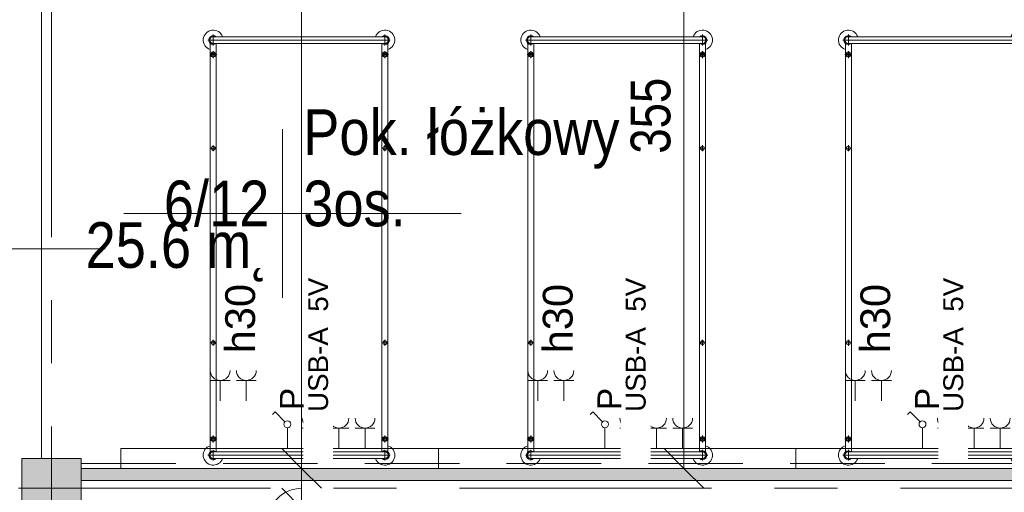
# Model space of a CAD drawing. Header units: centimetres. Extents: x -1631 to 21770, y -8842 to 3590.
# Tile 5 of 133: x -1229 to -733, y 406 to 644. Entities that reach past the tile are written whole.
import ezdxf

# ---------------------------------------------------------------- set-up
doc = ezdxf.new("R2010")
doc.units = ezdxf.units.CM
doc.linetypes.add('Oś', pattern=[222.25, 127, -31.75, 31.75, -31.75])
doc.linetypes.add('Ukryte', pattern=[71.438, 47.625, -23.813])
for name, color, linetype, lineweight in [('A-ANNO-DIMS', 211, 'Continuous', 13), ('A-ANNO-DIMS-100', 211, 'Continuous', 13), ('A-ANNO-NOTE', 131, 'Continuous', 9), ('A-AREA-IDEN', 2, 'Continuous', 13), ('A-DETL-HDLN', 90, 'Ukryte', 9), ('A-DETL-THIN', 151, 'Continuous', 9), ('A-GLAZ-IDEN', 152, 'Continuous', 13), ('A-WALL', 113, 'Continuous', 13), ('A-WALL-PATT', 111, 'Continuous', 13), ('I-FURN', 30, 'Continuous', 9), ('Q-SPCQ', 91, 'Continuous', 9), ('S-COLS', 52, 'Continuous', 13), ('S-GRID', 1, 'Continuous', 13)]:
    doc.layers.add(name, color=color, linetype=linetype, lineweight=lineweight)
doc.styles.add('Arial Narrow_5', font='ARIALN.TTF', dxfattribs={"height": 20})
doc.styles.add('Arial_11', font='arial.ttf', dxfattribs={"width": 0.85, "height": 23})
doc.styles.add('Arial_13', font='arial.ttf', dxfattribs={"height": 0.2})
doc.styles.add('Arial_4', font='arial.ttf', dxfattribs={"height": 10})
doc.styles.add('Arial_5', font='arial.ttf', dxfattribs={"height": 12})
doc.styles.add('Arial_6', font='arial.ttf', dxfattribs={"height": 15})
doc.dimstyles.new('Diagonal_1_100__0__wewnętrzne', dxfattribs={"dimscale": 30.48, "dimtxt": 20.468619, "dimasz": 0.656168, "dimexe": 0.164042, "dimexo": 0.0625, "dimgap": 0.032808, "dimtad": 1, "dimdec": 0, "dimdsep": 46, "dimtxsty": 'Arial Narrow_5', "dimblk1": 'OBLIQUE', "dimblk2": 'OBLIQUE', "dimsah": 1, "dimcen": 0.09, "dimazin": 0, "dimtfac": 1, "dimtdec": 4, "dimtix": 1, "dimtmove": 0, "dimatfit": 3, "dimfxl": 0, "dimtvp": 1, "dimtolj": 1, "dimtzin": 0, "dimarcsym": 0})
doc.dimstyles.new('Diagonal_1_100__0__wewnętrzne_1', dxfattribs={"dimscale": 30.48, "dimtxt": 20.468619, "dimasz": 0.656168, "dimexe": 0.164042, "dimexo": 0.0625, "dimgap": 0.032808, "dimtad": 1, "dimdec": 0, "dimdsep": 46, "dimtxsty": 'Arial Narrow_5', "dimblk1": 'OBLIQUE', "dimblk2": 'OBLIQUE', "dimsah": 1, "dimcen": 0.09, "dimazin": 0, "dimtfac": 1, "dimtdec": 4, "dimtix": 1, "dimtmove": 1, "dimatfit": 3, "dimfxl": 0, "dimtvp": 1, "dimtolj": 1, "dimtzin": 0, "dimarcsym": 0})
doc.dimstyles.new('Diagonal_1_100__0__wewnętrzne_2', dxfattribs={"dimscale": 30.48, "dimtxt": 20.468619, "dimasz": 0.656168, "dimexe": 0.164042, "dimexo": 0.0625, "dimgap": 0.032808, "dimtad": 1, "dimdec": 0, "dimdsep": 46, "dimtxsty": 'Arial Narrow_5', "dimblk1": 'OBLIQUE', "dimblk2": 'OBLIQUE', "dimsah": 1, "dimcen": 0.09, "dimazin": 0, "dimtfac": 1, "dimtdec": 4, "dimtix": 1, "dimtmove": 2, "dimatfit": 3, "dimfxl": 0, "dimtvp": 1, "dimtolj": 1, "dimtzin": 0, "dimarcsym": 0})

# ---------------------------------------------------------------- blocks, each defined once
blk = doc.blocks.new('M_Concrete-Square-Column - 300 x 300mm-1795931-6_piętro IV __13_80 m_ - stan projektowany')
at = {"layer": 'S-COLS', "lineweight": 9}
blk.add_hatch(color=254, dxfattribs=at).paths.add_polyline_path([(15, -15), (15, 15), (-15, 15), (-15, -15)], flags=0)
for p, q in [((15, 15), (-15, 15)), ((-15, 15), (-15, -15)), ((15, -15), (15, 15)), ((-15, -15), (15, -15))]:
    blk.add_line(p, q, dxfattribs=at)
blk = doc.blocks.new('łóżko 195x90 typ FAMED _102039_ - łóżko 195x90 typ FAMED _102039_-1233017-6_piętro IV __13_80 m_ - stan projektowany')
at = {"layer": 'I-FURN'}
for p, q in [((45.97, 104.25), (-45.98, 104.25)), ((-43.25, 101.53), (-43.25, 106.98)), ((-43.25, 105.95), (43.25, 105.95)), ((43.25, 101.53), (43.25, 106.98)), ((-44.75, -103.1), (-44.75, 102.61)), ((-43.25, 102.55), (43.25, 102.55)), ((-41.75, 102.55), (-41.75, -103.1)), ((41.75, 102.61), (41.75, -103.05)), ((44.75, -103.1), (44.75, 102.61)), ((-45, 96.93), (-41.5, 96.93)), ((-43.25, 95.18), (-43.25, 98.68)), ((45, 96.93), (41.5, 96.93)), ((43.25, 95.18), (43.25, 98.68)), ((-44.75, 49.81), (-41.75, 49.81)), ((-43.25, 48.31), (-43.25, 51.31)), ((44.75, 49.81), (41.75, 49.81)), ((43.25, 48.31), (43.25, 51.31)), ((-44.75, -48.19), (-41.75, -48.19)), ((-43.25, -49.69), (-43.25, -46.69)), ((44.75, -48.19), (41.75, -48.19)), ((43.25, -49.69), (43.25, -46.69)), ((-45, -96.6), (-41.5, -96.6)), ((-43.25, -94.85), (-43.25, -98.35)), ((45, -96.6), (41.5, -96.6)), ((43.25, -94.85), (43.25, -98.35)), ((-43.25, -102.02), (-43.25, -107.47)), ((-43.25, -103.05), (43.25, -103.05)), ((43.25, -102.02), (43.25, -107.47)), ((-45.98, -104.75), (45.97, -104.75)), ((-43.25, -106.45), (43.25, -106.45))]:
    blk.add_line(p, q, dxfattribs=at)
for centre, radius in [((-43.25, 96.93), 1.25), ((-43.25, 96.93), 0.8), ((43.25, 96.93), 1.25), ((43.25, 96.93), 0.8), ((-43.25, 49.81), 1), ((43.25, 49.81), 1), ((-43.25, -48.19), 1), ((43.25, -48.19), 1), ((-43.25, -96.6), 1.25), ((-43.25, -96.6), 0.8), ((43.25, -96.6), 1.25), ((43.25, -96.6), 0.8)]:
    blk.add_circle(centre, radius, dxfattribs=at)
for centre, radius, start, end in [((-43.25, 104.25), 5, 19.8769, 252.5424), ((43.25, 104.25), 5, 287.4576, 160.1231), ((-43.25, 104.25), 2.23, 49.8221, 310.1779), ((-43.25, 104.25), 1.93, 62.0207, 297.9793), ((-43.25, 104.25), 1.7, 90, 270), ((43.25, 104.25), 2.23, 229.8221, 130.1779), ((43.25, 104.25), 1.93, 242.0207, 117.9793), ((43.25, 104.25), 1.7, 270, 90), ((-43.25, -104.75), 5, 107.4576, 340.1231), ((-43.25, -104.75), 2.23, 47.6113, 310.1779), ((-43.25, -104.75), 1.93, 62.0207, 297.9793), ((-43.25, -104.75), 1.7, 90, 270), ((43.25, -104.75), 5, 199.8769, 72.5424), ((43.25, -104.75), 2.23, 229.8221, 130.1779), ((43.25, -104.75), 1.93, 242.0207, 117.9793), ((43.25, -104.75), 1.7, 270, 90)]:
    blk.add_arc(centre, radius, start, end, dxfattribs=at)
blk = doc.blocks.new('Panel Gazowo Oswietleniowy 2 - Type 1-2423792-6_piętro IV __13_80 m_ - stan projektowany')
at = {"layer": 'Q-SPCQ'}
for p, q in [((-112.5, 47.33), (-102.5, 47.33)), ((-107.5, 47.33), (-107.5, 37)), ((-99.33, 47.33), (-89.33, 47.33)), ((-94.33, 47.33), (-94.33, 37)), ((47.5, 47.33), (57.5, 47.33)), ((52.5, 47.33), (52.5, 37)), ((60.67, 47.33), (70.67, 47.33)), ((65.67, 47.33), (65.67, 37)), ((-79.82, 31.43), (-81.13, 30.12)), ((-74.88, 26.48), (-79.82, 31.43)), ((80.18, 31.43), (78.87, 30.12)), ((85.12, 26.48), (80.18, 31.43)), ((-73.64, 13), (-73.64, 23.5)), ((-66.13, 23.33), (-56.13, 23.33)), ((-61.13, 23.33), (-61.13, 13)), ((-52.67, 23.33), (-42.67, 23.33)), ((-47.67, 23.33), (-47.67, 13)), ((-39.5, 23.33), (-29.5, 23.33)), ((-34.5, 23.33), (-34.5, 13)), ((86.36, 13), (86.36, 23.5)), ((93.87, 23.33), (103.87, 23.33)), ((98.87, 23.33), (98.87, 13)), ((107.33, 23.33), (117.33, 23.33)), ((112.33, 23.33), (112.33, 13)), ((120.5, 23.33), (130.5, 23.33)), ((125.5, 23.33), (125.5, 13)), ((-157.5, 3), (-157.5, 13)), ((-157.5, 13), (182.5, 13)), ((182.5, 13), (182.5, 3))]:
    blk.add_line(p, q, dxfattribs=at)
for centre in [(-73.64, 25.25), (86.36, 25.25)]:
    blk.add_circle(centre, 1.75, dxfattribs=at)
for centre, end in [((-107.5, 52.33), 0), ((-94.33, 52.33), 0), ((52.5, 52.33), 0), ((65.67, 52.33), 0), ((-61.13, 28.33), 360), ((-47.67, 28.33), 360), ((-34.5, 28.33), 360), ((98.87, 28.33), 360), ((112.33, 28.33), 360), ((125.5, 28.33), 360)]:
    blk.add_arc(centre, 5, 180, end, dxfattribs=at)
blk = doc.blocks.new('DIMBLOCK32-6_piętro IV __13_80 m_ - stan projektowany')
at = {"layer": 'A-ANNO-DIMS-100', "transparency": 16777216}
for p, q in [((-893.96, 773.33), (-903.96, 783.33)), ((-898.96, 773.33), (-888.96, 773.33)), ((-893.96, 773.33), (-898.96, 773.33)), ((-893.96, 418.33), (-893.96, 773.33)), ((-893.96, 773.33), (-883.96, 763.33)), ((-893.96, 418.33), (-903.96, 428.33)), ((-898.96, 418.33), (-888.96, 418.33)), ((-893.96, 418.33), (-898.96, 418.33)), ((-893.96, 418.33), (-883.96, 408.33))]:
    blk.add_line(p, q, dxfattribs=at)
at = {"layer": 'A-ANNO-DIMS-100', "color": 0, "transparency": 16777216, "insert": (-920.81, 576.82), "char_height": 20, "width": 45.6158, "attachment_point": 1, "rotation": 90, "line_spacing_factor": 0.974696, "style": 'Arial Narrow_5'}
blk.add_mtext('355', dxfattribs=at)
blk = doc.blocks.new('_Oblique')
at = {"color": 0, "linetype": 'ByBlock', "lineweight": -2}
blk.add_line((-0.5, -0.5), (0.5, 0.5), dxfattribs=at)
blk = doc.blocks.new('DIMBLOCK77-6_piętro IV __13_80 m_ - stan projektowany')
at = {"layer": 'A-ANNO-DIMS-100', "transparency": 16777216}
for p, q in [((-1086.6, 398.33), (-1096.6, 408.33)), ((-1091.6, 398.33), (-1081.6, 398.33)), ((-1086.6, 398.33), (-1091.6, 398.33)), ((-1086.6, 132.33), (-1086.6, 398.33)), ((-1086.6, 398.33), (-1076.6, 388.33)), ((-1086.6, 132.33), (-1096.6, 142.33)), ((-1091.6, 132.33), (-1081.6, 132.33)), ((-1086.6, 132.33), (-1091.6, 132.33)), ((-1086.6, 132.33), (-1076.6, 122.33))]:
    blk.add_line(p, q, dxfattribs=at)
at = {"layer": 'A-ANNO-DIMS-100', "color": 0, "transparency": 16777216, "insert": (-1113.45, 246.32), "char_height": 20, "width": 45.6158, "attachment_point": 1, "rotation": 90, "line_spacing_factor": 0.974696, "style": 'Arial Narrow_5'}
blk.add_mtext('266', dxfattribs=at)
blk = doc.blocks.new('DIMBLOCK78-6_piętro IV __13_80 m_ - stan projektowany')
at = {"layer": 'A-ANNO-DIMS-100', "transparency": 16777216}
for p, q in [((-1086.6, 418.33), (-1096.6, 428.33)), ((-1091.6, 418.33), (-1081.6, 418.33)), ((-1086.6, 418.33), (-1091.6, 418.33)), ((-1086.6, 398.33), (-1086.6, 418.33)), ((-1086.6, 418.33), (-1076.6, 408.33)), ((-1086.6, 398.33), (-1096.6, 408.33)), ((-1091.6, 398.33), (-1081.6, 398.33)), ((-1086.6, 398.33), (-1091.6, 398.33)), ((-1086.6, 398.33), (-1076.6, 388.33))]:
    blk.add_line(p, q, dxfattribs=at)
blk.add_ellipse((-1086.6, 391.03), major_axis=(0, 17.3), ratio=0.996788, start_param=0, end_param=1.570796, dxfattribs=at)
at = {"layer": 'A-ANNO-DIMS-100', "color": 0, "transparency": 16777216, "insert": (-1113.45, 365.68), "char_height": 20, "width": 30.4105, "attachment_point": 1, "rotation": 90, "line_spacing_factor": 0.974696, "style": 'Arial Narrow_5'}
blk.add_mtext('20', dxfattribs=at)
blk = doc.blocks.new('DIMBLOCK79-6_piętro IV __13_80 m_ - stan projektowany')
at = {"layer": 'A-ANNO-DIMS-100', "transparency": 16777216}
for p, q in [((-1086.6, 873.33), (-1096.6, 883.33)), ((-1091.6, 873.33), (-1081.6, 873.33)), ((-1086.6, 873.33), (-1091.6, 873.33)), ((-1086.6, 418.33), (-1086.6, 873.33)), ((-1086.6, 873.33), (-1076.6, 863.33)), ((-1086.6, 418.33), (-1096.6, 428.33)), ((-1091.6, 418.33), (-1081.6, 418.33)), ((-1086.6, 418.33), (-1091.6, 418.33)), ((-1086.6, 418.33), (-1076.6, 408.33))]:
    blk.add_line(p, q, dxfattribs=at)
at = {"layer": 'A-ANNO-DIMS-100', "color": 0, "transparency": 16777216, "insert": (-1113.45, 647.61), "char_height": 20, "width": 45.6158, "attachment_point": 1, "rotation": 90, "line_spacing_factor": 0.974696, "style": 'Arial Narrow_5'}
blk.add_mtext('455', dxfattribs=at)
blk = doc.blocks.new('METKA_POMIESZCZENIA2 - Rozbudowana - bez ramki-2396678-6_piętro IV __13_80 m_ - stan projektowany')
at = {"layer": 'A-AREA-IDEN'}
for p, q in [((0, 0.425), (0, 0)), ((0.0976, 0), (-0.8, 0)), ((-0.8, 0), (0.9, 0)), ((0, 0), (0, -0.425))]:
    blk.add_line(p, q, dxfattribs=at)
blk = doc.blocks.new('Okno_LD_typ 100 - metka _ wys_parapetu-2491833-6_piętro IV __13_80 m_ - stan projektowany')
at = {"layer": 'A-GLAZ-IDEN'}
blk.add_line((0, 1.8925), (0, -0.3919), dxfattribs=at)
blk.add_circle((0, -0.0919), 0.3, dxfattribs=at)
at = {"layer": 'A-GLAZ-IDEN', "insert": (0.4711, 0.6634), "char_height": 0.2, "width": 0.48783, "attachment_point": 3, "rotation": 90, "line_spacing_factor": 0.936439, "style": 'Arial_13', "bg_fill": 3, "box_fill_scale": 1.25, "bg_fill_color": 256, "bg_fill_true_color": 13158600, "bg_fill_transparency": 0}
blk.add_mtext('\\pt1.27,2.54,3.81,5.08,6.35,7.62,8.89,10.16,11.43,12.7,13.97,15.24,16.51,17.78,19.05,20.32,21.59,22.86,24.13,25.4,26.67,27.94,29.21,30.48,31.75,33.02,34.29,35.56,36.83,38.1,39.37,40.64;hp= ', dxfattribs=at)

msp = doc.modelspace()

# ---------------------------------------------------------------- hatches: boundary and pattern name
at = {"layer": 'A-WALL-PATT'}
msp.add_hatch(color=9, dxfattribs=at).paths.add_polyline_path([(-720.62, 412.33), (-720.62, 418.33), (-1197.62, 418.33), (-1197.62, 412.33), (-1083.22, 412.33)], flags=0)

# ---------------------------------------------------------------- linework, layer by layer
at = {"layer": 'A-DETL-THIN'}
for p, q in [((-1212.62, 393.33), (-1212.62, 423.33)), ((-1197.62, 408.33), (-1227.62, 408.33))]:
    msp.add_line(p, q, dxfattribs=at)
at = {"layer": 'A-WALL', "lineweight": 9}
for p, q in [((-1217.62, 873.33), (-1217.62, 423.33)), ((-627.62, 418.33), (-1197.62, 418.33)), ((-1197.62, 412.33), (-720.62, 412.33))]:
    msp.add_line(p, q, dxfattribs=at)
at = {"layer": 'S-GRID', "linetype": 'Oś'}
for p, q in [((-1212.62, 2884.27), (-1212.62, 27.13)), ((1342.46, 408.33), (-1368.76, 408.33))]:
    msp.add_line(p, q, dxfattribs=at)

# ---------------------------------------------------------------- block references
at = {"layer": 'I-FURN'}
for p in [(-1087.87, 529.77), (-927.87, 529.77), (-767.87, 529.77)]:
    msp.add_blockref('łóżko 195x90 typ FAMED _102039_ - łóżko 195x90 typ FAMED _102039_-1233017-6_piętro IV __13_80 m_ - stan projektowany', p, dxfattribs=at)
at = {"layer": 'Q-SPCQ'}
for p in [(-1020.12, 415.33), (-860.12, 415.33)]:
    msp.add_blockref('Panel Gazowo Oswietleniowy 2 - Type 1-2423792-6_piętro IV __13_80 m_ - stan projektowany', p, dxfattribs=at)
at = {"layer": 'S-COLS', "lineweight": 9}
msp.add_blockref('M_Concrete-Square-Column - 300 x 300mm-1795931-6_piętro IV __13_80 m_ - stan projektowany', (-1212.62, 408.33), dxfattribs=at)

# ---------------------------------------------------------------- texts
at = {"layer": 'A-AREA-IDEN', "insert": (-1102.85, 539.92), "char_height": 23, "width": 52.87, "attachment_point": 9, "line_spacing_factor": 0.936439, "style": 'Arial_11'}
msp.add_mtext('\\pt84.99995,169.9999,255.00008,340.00003,424.99998,509.99993,595.00011,680.00006,765.00001,849.99996,934.99991,1020.00009,1105.00004,1189.99999,1274.99994,1359.99989,1445.00007,1530.00002,1614.99997,1699.99992,1785.0001,1870.00005,1955,2039.99995,2124.9999,2210.00008,2295.00003,2379.99998,2464.99993,2550.00011,2635.00006,2720.00001;6/12', dxfattribs=at)

# ---------------------------------------------------------------- dimensions: what is measured, and where the dimension line sits
at = {"layer": 'A-ANNO-DIMS'}
dim = msp.add_linear_dim(base=(-1086.6, 398.33), p1=(-1091.6, 132.33), p2=(-1091.6, 398.33), angle=90, dimstyle='Diagonal_1_100__0__wewnętrzne', override={"dimpost": '<>', "dimfxl": 266}, dxfattribs=at)
dim.commit()
dim.dimension.update_dxf_attribs({"geometry": 'DIMBLOCK77-6_piętro IV __13_80 m_ - stan projektowany', "text_midpoint": (-1097.81, 265.33)})

# ---------------------------------------------------------------- next in the draw order: block references
at = {"layer": 'A-GLAZ-IDEN', "xscale": 99.99999999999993, "yscale": 99.99999999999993, "zscale": 99.99999999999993, "rotation": 270.0000000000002}
msp.add_blockref('Okno_LD_typ 100 - metka _ wys_parapetu-2491833-6_piętro IV __13_80 m_ - stan projektowany', (-1374.73, 528.83), dxfattribs=at)

# ---------------------------------------------------------------- next in the draw order: texts
at = {"layer": 'A-ANNO-NOTE', "lineweight": 13, "rotation": 90, "line_spacing_factor": 0.936439, "bg_fill": 3, "box_fill_scale": 1.25, "bg_fill_color": 256, "bg_fill_true_color": 13158600, "bg_fill_transparency": 0}
for s, insert, char_height, width, attachment_point, style in [('\\pt127,254,381,508,635,762,889,1016,1143,1270,1397,1524,1651,1778,1905,2032,2159,2286,2413,2540,2667,2794,2921,3048,3175,3302,3429,3556,3683,3810,3937,4064;USB-A  5V', (-1078.2, 480.56), 10, 113.1, 5, 'Arial_4'), ('\\pt127,254,381,508,635,762,889,1016,1143,1270,1397,1524,1651,1778,1905,2032,2159,2286,2413,2540,2667,2794,2921,3048,3175,3302,3429,3556,3683,3810,3937,4064;USB-A  5V', (-918.2, 480.56), 10, 113.1, 5, 'Arial_4'), ('\\pt127,254,381,508,635,762,889,1016,1143,1270,1397,1524,1651,1778,1905,2032,2159,2286,2413,2540,2667,2794,2921,3048,3175,3302,3429,3556,3683,3810,3937,4064;USB-A  5V', (-758.2, 480.56), 10, 113.1, 5, 'Arial_4'), ('\\pt127.00005,253.99995,381,508.00005,634.99995,762,889.00005,1015.99995,1143,1270.00005,1396.99995,1524,1651.00005,1777.99995,1905,2032.00005,2158.99995,2286,2413.00005,2539.99995,2667,2794.00005,2920.99995,3048,3175.00005,3301.99995,3429,3556.00005,3682.99995,3810,3937.00005,4063.99995;h30', (-1125.06, 476.27), 15, 36.764, 1, 'Arial_6'), ('\\pt127.00005,253.99995,381,508.00005,634.99995,762,889.00005,1015.99995,1143,1270.00005,1396.99995,1524,1651.00005,1777.99995,1905,2032.00005,2158.99995,2286,2413.00005,2539.99995,2667,2794.00005,2920.99995,3048,3175.00005,3301.99995,3429,3556.00005,3682.99995,3810,3937.00005,4063.99995;h30', (-965.06, 476.27), 15, 36.764, 1, 'Arial_6'), ('\\pt127.00005,253.99995,381,508.00005,634.99995,762,889.00005,1015.99995,1143,1270.00005,1396.99995,1524,1651.00005,1777.99995,1905,2032.00005,2158.99995,2286,2413.00005,2539.99995,2667,2794.00005,2920.99995,3048,3175.00005,3301.99995,3429,3556.00005,3682.99995,3810,3937.00005,4063.99995;h30', (-805.06, 476.27), 15, 36.764, 1, 'Arial_6')]:
    msp.add_mtext(s, dxfattribs=dict(at, insert=insert, char_height=char_height, width=width, attachment_point=attachment_point, style=style))

# ---------------------------------------------------------------- next in the draw order: block references
at = {"layer": 'A-AREA-IDEN', "xscale": 99.99999999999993, "yscale": 99.99999999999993, "zscale": 99.99999999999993}
msp.add_blockref('METKA_POMIESZCZENIA2 - Rozbudowana - bez ramki-2396678-6_piętro IV __13_80 m_ - stan projektowany', (-1096.19, 546.7), dxfattribs=at)

# ---------------------------------------------------------------- next in the draw order: texts
at = {"layer": 'A-ANNO-NOTE', "lineweight": 13, "insert": (-965.06, 476.27), "char_height": 15, "width": 36.764, "attachment_point": 1, "rotation": 90, "line_spacing_factor": 0.936439, "style": 'Arial_6', "bg_fill": 3, "box_fill_scale": 1.25, "bg_fill_color": 256, "bg_fill_true_color": 13158600, "bg_fill_transparency": 0}
msp.add_mtext('\\pt127.00005,253.99995,381,508.00005,634.99995,762,889.00005,1015.99995,1143,1270.00005,1396.99995,1524,1651.00005,1777.99995,1905,2032.00005,2158.99995,2286,2413.00005,2539.99995,2667,2794.00005,2920.99995,3048,3175.00005,3301.99995,3429,3556.00005,3682.99995,3810,3937.00005,4063.99995;h30', dxfattribs=at)
at = {"layer": 'A-ANNO-NOTE', "lineweight": 13, "char_height": 12, "width": 12.019, "attachment_point": 5, "rotation": 90, "line_spacing_factor": 0.936439, "style": 'Arial_5'}
for insert in [(-1091.52, 453.32), (-931.52, 453.32), (-771.52, 453.32)]:
    msp.add_mtext('\\pt126.99996,254.00004,381,507.99996,635.00004,762,888.99996,1016.00004,1143,1269.99996,1397.00004,1524,1650.99996,1778.00004,1905,2031.99996,2159.00004,2286,2412.99996,2540.00004,2667,2793.99996,2921.00004,3048,3174.99996,3302.00004,3429,3555.99996,3683.00004,3810,3936.99996,4064.00004;P', dxfattribs=dict(at, insert=insert))
at = {"layer": 'A-AREA-IDEN', "insert": (-1102.85, 542.31), "char_height": 23, "width": 91.63, "attachment_point": 3, "line_spacing_factor": 0.936439, "style": 'Arial_11'}
msp.add_mtext('\\pt84.99995,169.9999,255.00008,340.00003,424.99998,509.99993,595.00011,680.00006,765.00001,849.99996,934.99991,1020.00009,1105.00004,1189.99999,1274.99994,1359.99989,1445.00007,1530.00002,1614.99997,1699.99992,1785.0001,1870.00005,1955,2039.99995,2124.9999,2210.00008,2295.00003,2379.99998,2464.99993,2550.00011,2635.00006,2720.00001;25.6 m˛', dxfattribs=at)

# ---------------------------------------------------------------- next in the draw order: dimensions: what is measured, and where the dimension line sits
at = {"layer": 'A-ANNO-DIMS'}
for base, p1, p2, dimstyle, override, picture, middle in [((-1086.6, 873.33), (-1091.6, 418.33), (-1091.6, 873.33), 'Diagonal_1_100__0__wewnętrzne_2', {"dimpost": '<>', "dimfxl": 455}, 'DIMBLOCK79-6_piętro IV __13_80 m_ - stan projektowany', (-1100.12, 670.41)), ((-1086.6, 418.33), (-1091.6, 398.33), (-1091.6, 418.33), 'Diagonal_1_100__0__wewnętrzne_1', {"dimpost": '<>', "dimfxl": 20}, 'DIMBLOCK78-6_piętro IV __13_80 m_ - stan projektowany', (-1100.12, 380.89))]:
    dim = msp.add_linear_dim(base=base, p1=p1, p2=p2, angle=90, dimstyle=dimstyle, override=override, dxfattribs=at)
    dim.commit()
    dim.dimension.update_dxf_attribs({"geometry": picture, "text_midpoint": middle, "dimtype": 160, "text_rotation": 90})

# ---------------------------------------------------------------- next in the draw order: texts
at = {"layer": 'A-ANNO-NOTE', "lineweight": 13, "insert": (-918.2, 480.56), "char_height": 10, "width": 113.1, "attachment_point": 5, "rotation": 90, "line_spacing_factor": 0.936439, "style": 'Arial_4', "bg_fill": 3, "box_fill_scale": 1.25, "bg_fill_color": 256, "bg_fill_true_color": 13158600, "bg_fill_transparency": 0}
msp.add_mtext('\\pt127,254,381,508,635,762,889,1016,1143,1270,1397,1524,1651,1778,1905,2032,2159,2286,2413,2540,2667,2794,2921,3048,3175,3302,3429,3556,3683,3810,3937,4064;USB-A  5V', dxfattribs=at)

# ---------------------------------------------------------------- next in the draw order: linework, layer by layer
at = {"layer": 'A-DETL-HDLN'}
msp.add_line((-1197.62, 420.83), (1172.38, 420.83), dxfattribs=at)

# ---------------------------------------------------------------- next in the draw order: texts
at = {"layer": 'A-ANNO-NOTE', "lineweight": 13, "insert": (-931.52, 453.32), "char_height": 12, "width": 12.019, "attachment_point": 5, "rotation": 90, "line_spacing_factor": 0.936439, "style": 'Arial_5'}
msp.add_mtext('\\pt126.99996,254.00004,381,507.99996,635.00004,762,888.99996,1016.00004,1143,1269.99996,1397.00004,1524,1650.99996,1778.00004,1905,2031.99996,2159.00004,2286,2412.99996,2540.00004,2667,2793.99996,2921.00004,3048,3174.99996,3302.00004,3429,3555.99996,3683.00004,3810,3936.99996,4064.00004;P', dxfattribs=at)
at = {"layer": 'A-AREA-IDEN', "insert": (-1085.76, 539.92), "char_height": 23, "width": 156.91, "attachment_point": 7, "line_spacing_factor": 0.936439, "style": 'Arial_11'}
msp.add_mtext('\\pt84.99995,169.9999,255.00008,340.00003,424.99998,509.99993,595.00011,680.00006,765.00001,849.99996,934.99991,1020.00009,1105.00004,1189.99999,1274.99994,1359.99989,1445.00007,1530.00002,1614.99997,1699.99992,1785.0001,1870.00005,1955,2039.99995,2124.9999,2210.00008,2295.00003,2379.99998,2464.99993,2550.00011,2635.00006,2720.00001;Pok. łóżkowy\\P3os.', dxfattribs=at)

# ---------------------------------------------------------------- next in the draw order: dimensions: what is measured, and where the dimension line sits
at = {"layer": 'A-ANNO-DIMS'}
dim = msp.add_linear_dim(base=(-893.96, 773.33), p1=(-898.96, 418.33), p2=(-898.96, 773.33), angle=90, dimstyle='Diagonal_1_100__0__wewnętrzne', override={"dimpost": '<>', "dimfxl": 355}, dxfattribs=at)
dim.commit()
dim.dimension.update_dxf_attribs({"geometry": 'DIMBLOCK32-6_piętro IV __13_80 m_ - stan projektowany', "text_midpoint": (-905.17, 595.83)})

doc.saveas('drawing.dxf')
